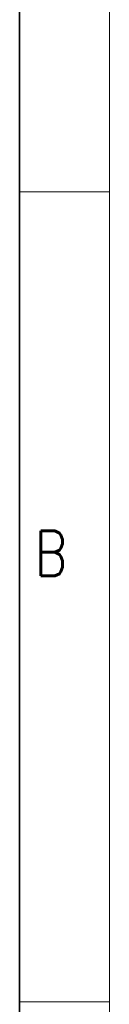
# Model space of a CAD drawing. Header units: millimetres. Extents: x 6 to 292, y 5 to 204.
# Tile 23 of 24: x 287 to 292, y 105 to 160. Entities that reach past the tile are written whole.
import ezdxf

# ---------------------------------------------------------------- set-up
doc = ezdxf.new("R2010")
doc.units = ezdxf.units.MM
for name, color, linetype in [('TEXT', 7, 'Continuous'), ('图框', 7, 'Continuous'), ('细实线', 7, 'Continuous'), ('轮廓线', 7, 'Continuous')]:
    doc.layers.add(name, color=color, linetype=linetype)
doc.styles.add('SEACAD_romans_shx', font='romans.shx')

# ---------------------------------------------------------------- blocks, each defined once
blk = doc.blocks.new('A4-drawing_frame')
at = {"layer": '细实线', "color": 7, "linetype": 'Continuous', "lineweight": 13}
for p, q in [((0, 0), (0, 199)), ((-5, 145), (0, 145)), ((-5, 100), (0, 100))]:
    blk.add_line(p, q, dxfattribs=at)
at = {"layer": '轮廓线', "color": 7, "linetype": 'Continuous', "lineweight": 35}
blk.add_line((-5, 195), (-5, 5), dxfattribs=at)
at = {"layer": 'TEXT', "insert": (-3.259, 123.661), "char_height": 2.5, "width": 2.34019, "attachment_point": 8, "style": 'SEACAD_romans_shx'}
blk.add_mtext('{\\fromans|b0||i0||c0|p34;\\C7;\\H2.5;\\W0.8;B}', dxfattribs=at)

msp = doc.modelspace()

# ---------------------------------------------------------------- block references
at = {"layer": '图框', "color": 7}
msp.add_blockref('A4-drawing_frame', (292, 5), dxfattribs=at)

doc.saveas('drawing.dxf')
